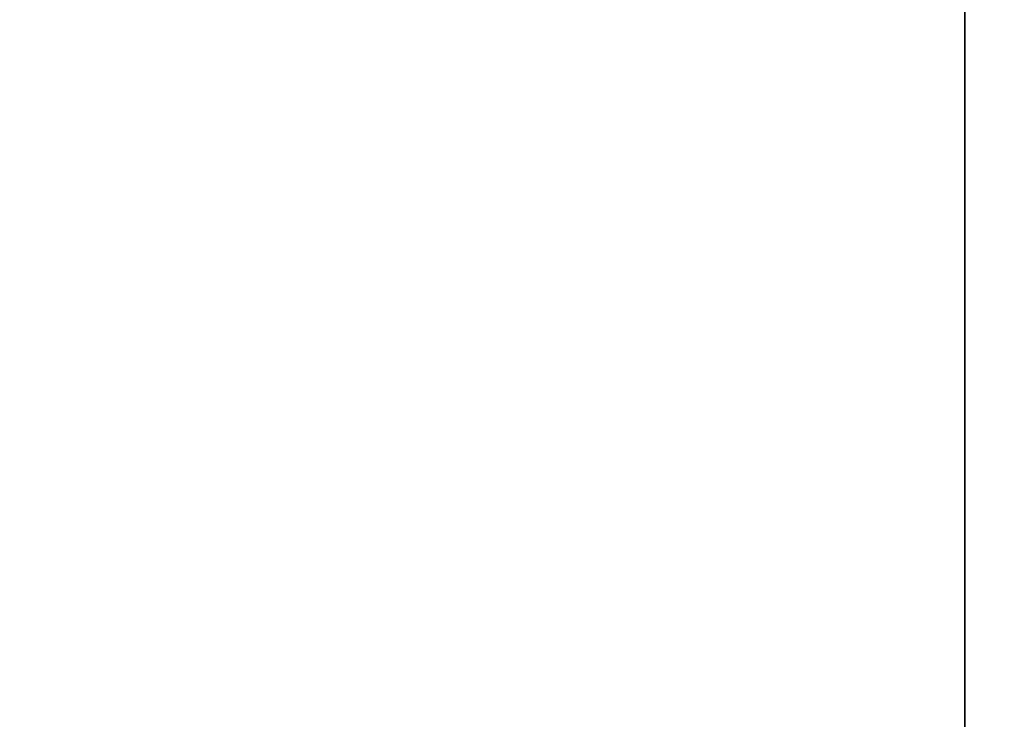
# Model space of a CAD drawing. Header units: millimetres. Extents: x 549 to 1049, y -22 to 79.
# Tile 24 of 127: x 657.8348 to 657.8869, y 47.9344 to 47.9714. Entities that reach past the tile are written whole.
import ezdxf

# ---------------------------------------------------------------- set-up
doc = ezdxf.new("R2010")
doc.units = ezdxf.units.MM
doc.header["$LTSCALE"] = 41.718519
doc.layers.add('34', color=7, linetype='CONTINUOUS')
doc.layers.add('35', color=7, linetype='CONTINUOUS')

msp = doc.modelspace()

# ---------------------------------------------------------------- linework, layer by layer
at = {"layer": '34', "color": 44, "linetype": 'Continuous', "true_color": 0x8c7500}
for points in [[(658.100553, 77.39743, 136.280606), (651.486776, -22.00257, 140.950918), (651.486776, 77.39743, 140.950918), (658.100553, 77.39743, 136.280606)], [(658.100553, -22.00257, 136.280606), (651.486776, -22.00257, 140.950918), (658.100553, 77.39743, 136.280606), (658.100553, -22.00257, 136.280606)]]:
    msp.add_3dface(points, dxfattribs=at)
at = {"layer": '35', "color": 44, "linetype": 'Continuous', "true_color": 0x8c7500}
for points in [[(651.275888, 77.39743, 544.505394), (657.884781, -22.00257, 549.182616), (657.884781, 77.39743, 549.182616), (651.275888, 77.39743, 544.505394)], [(651.275888, -22.00257, 544.505394), (657.884781, -22.00257, 549.182616), (651.275888, 77.39743, 544.505394), (651.275888, -22.00257, 544.505394)], [(657.884781, -22.00257, 549.182616), (664.641665, -22.00257, 553.643377), (657.884781, 77.39743, 549.182616), (657.884781, -22.00257, 549.182616)], [(657.884781, 77.39743, 549.182616), (664.641665, -22.00257, 553.643377), (664.641665, 77.39743, 553.643377), (657.884781, 77.39743, 549.182616)]]:
    msp.add_3dface(points, dxfattribs=at)

doc.saveas('drawing.dxf')
